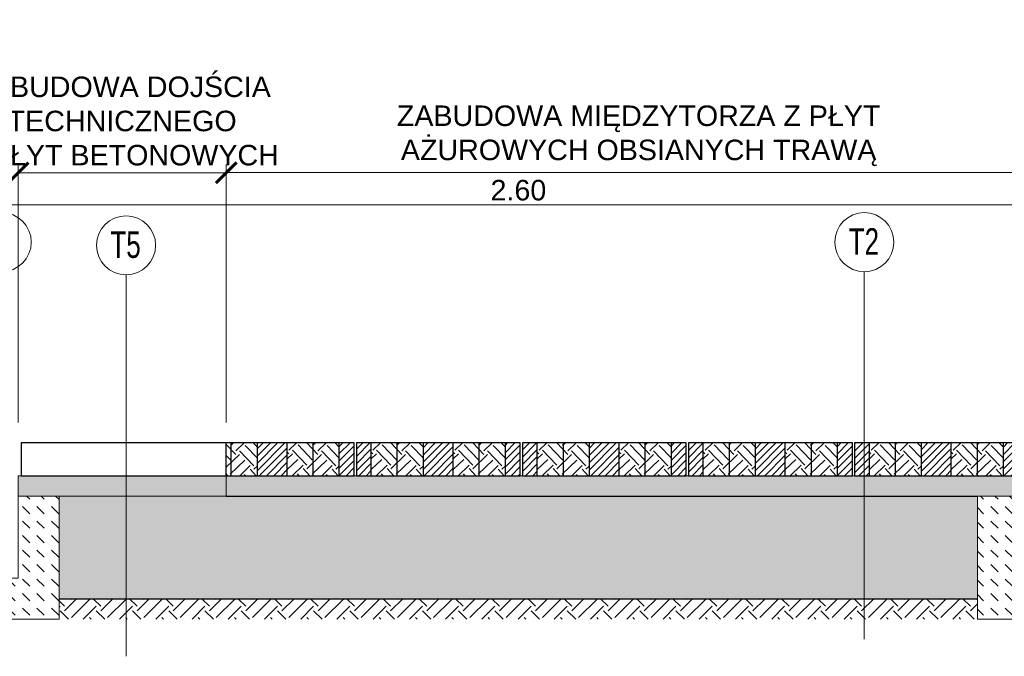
# Model space of a CAD drawing. Header units: feet. Extents: x 210.7 to 255.4, y -209.3 to -191.9.
# Tile 10 of 25: x 214 to 216.4, y -200.6 to -199. Entities that reach past the tile are written whole.
import ezdxf

# ---------------------------------------------------------------- set-up
doc = ezdxf.new("R2010")
doc.units = ezdxf.units.FT
doc.header["$MEASUREMENT"] = 0
doc.header["$PDMODE"] = 34
for name, color, linetype, lineweight in [('Beton', 8, 'Continuous', 15), ('Geowłóknina', 160, 'Continuous', 30), ('miesz_niezw_', 44, 'Continuous', 15), ('Mieszanka_niezw_0_315', 44, 'Continuous', 15), ('Opis', 7, 'Continuous', 15), ('Opis (wydruk czarny)', 7, 'Continuous', 15), ('Piasek', 54, 'Continuous', 15), ('Podsypka cementowo-piaskowa', 251, 'Continuous', 15), ('Podłoże gruntowe', 7, 'Continuous', 13), ('Wymiar', 7, 'Continuous', 15)]:
    doc.layers.add(name, color=color, linetype=linetype, lineweight=lineweight)
doc.layers.add('beton obram', color=7, linetype='Continuous')
doc.layers.add('kostka grafitowa', color=7, linetype='Continuous', lineweight=30, true_color=0x404040)
doc.styles.add('Opis_1_25', font='arial.ttf', dxfattribs={"height": 0.05})
doc.styles.add('Romans', font='romans.shx', dxfattribs={"width": 0.7})
doc.dimstyles.new('1_25_DK$0', dxfattribs={"dimtxt": 0.05, "dimasz": 0.05, "dimexe": 0.02, "dimexo": 0.05, "dimgap": 0.01, "dimtad": 1, "dimdec": 3, "dimzin": 3, "dimdsep": 46, "dimtxsty": 'Opis_1_25', "dimblk": 'ARCHTICK', "dimcen": 0.05, "dimclrd": 256, "dimclre": 256, "dimazin": 3, "dimtfac": 1, "dimtdec": 3, "dimtofl": 0, "dimtmove": 0, "dimatfit": 3, "dimldrblk": 'ARCHTICK', "dimfxl": 1, "dimfrac": 2, "dimtolj": 1, "dimtzin": 3, "dimlwd": -1, "dimlwe": -1, "dimarcsym": 0})
pattern_1 = [(37.5, (0, 0), (-0.0003149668, 0.00963411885), [0, -0.0076, 0, -0.0085, 0, -0.008125]), (7.5, (0, 0), (0.0088488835, 0.0141107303), [0, -0.0041, 0, -0.00685, 0, -0.002625]), (327.5, (-0.00615, 0), (0.0155707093, 2.829527e-05), [0, -0.0025, 0, -0.009, 0, -0.01175]), (317.5, (-0.00615, 0), (0.015030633, 0.0043883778), [0, -0.00125, 0, -0.0059, 0, -0.00675])]
pattern_2 = [(45, (-63.996174, -1.38648), (-0.00883883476, 0.00883883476), [])]

# ---------------------------------------------------------------- blocks, each defined once
blk = doc.blocks.new('_ArchTick')
at = {"color": 0, "linetype": 'ByBlock', "lineweight": 0, "const_width": 0.15}
blk.add_lwpolyline([(-0.5, -0.5), (0.5, 0.5)], dxfattribs=at)
blk = doc.blocks.new('*D12')
at = {"layer": 'DEFPOINTS', "color": 0, "lineweight": 70, "transparency": 16777216}
for p in [(216.5262, -199.4069), (214.5137, -199.9609), (216.5262, -200.0709)]:
    blk.add_point(p, dxfattribs=at)
at = {"layer": 'Wymiar', "transparency": 16777216}
for p, q in [((214.5137, -199.9109), (214.5137, -199.3869)), ((216.5262, -200.0209), (216.5262, -199.3869)), ((214.5137, -199.4069), (216.5262, -199.4069))]:
    blk.add_line(p, q, dxfattribs=at)
at = {"layer": 'Wymiar', "transparency": 16777216, "xscale": 0.05, "yscale": 0.05, "zscale": 0.05, "rotation": 180}
blk.add_blockref('_ArchTick', (214.5137, -199.4069), dxfattribs=at)
at = {"layer": 'Wymiar', "transparency": 16777216, "xscale": 0.05, "yscale": 0.05, "zscale": 0.05}
blk.add_blockref('_ArchTick', (216.5262, -199.4069), dxfattribs=at)
at = {"layer": 'Wymiar', "color": 0, "transparency": 16777216, "insert": (215.5199, -199.3171), "char_height": 0.05, "attachment_point": 5, "style": 'Opis_1_25'}
blk.add_mtext('\\A1;{\\fArial|b0|i0|c238|p34;ZABUDOWA MIĘDZYTORZA Z PŁYT \\PAŻUROWYCH OBSIANYCH TRAWĄ}', dxfattribs=at)
blk = doc.blocks.new('PŁYTY_AŻUR')
at = {"layer": 'kostka grafitowa'}
h = blk.add_hatch(dxfattribs=at)
h.set_pattern_fill('ANSI31', color=256, scale=0.1)
h.paths.add_polyline_path([(278.4589, -198.6794), (278.4224, -198.6794), (278.4224, -198.7594), (278.4589, -198.7594)])
h = blk.add_hatch(dxfattribs=at)
h.set_pattern_fill('ANSI31', color=256, scale=0.1)
h.paths.add_polyline_path([(278.6589, -198.6794), (278.5859, -198.6794), (278.5859, -198.7594), (278.6589, -198.7594)])
h = blk.add_hatch(dxfattribs=at)
h.set_pattern_fill('ANSI31', color=256, scale=0.1)
h.paths.add_polyline_path([(278.8224, -198.6794), (278.7859, -198.6794), (278.7859, -198.7594), (278.8224, -198.7594)])
for p, q in [((278.5859, -198.7594), (278.5859, -198.6794)), ((278.6589, -198.7594), (278.6589, -198.6794)), ((278.7859, -198.7594), (278.7859, -198.6794))]:
    blk.add_line(p, q, dxfattribs=at)
blk.add_lwpolyline([(278.4224, -198.7594), (278.8224, -198.7594), (278.8224, -198.6794), (278.4224, -198.6794)], close=True, dxfattribs=at)
for points in [[(278.4589, -198.7594), (278.4589, -198.6794)], [(278.5224, -198.7594), (278.5224, -198.6794)], [(278.7224, -198.7594), (278.7224, -198.6794)]]:
    blk.add_lwpolyline(points, dxfattribs=at)
blk = doc.blocks.new('*D58')
at = {"layer": 'DEFPOINTS', "color": 0, "lineweight": 70, "transparency": 16777216}
for p in [(214.5137, -199.4071), (214.0062, -200.0659), (214.5137, -200.0659)]:
    blk.add_point(p, dxfattribs=at)
at = {"layer": 'Wymiar', "transparency": 16777216}
for p, q in [((214.0062, -200.0159), (214.0062, -199.3871)), ((214.5137, -200.0159), (214.5137, -199.3871)), ((214.0062, -199.4071), (214.5137, -199.4071))]:
    blk.add_line(p, q, dxfattribs=at)
at = {"layer": 'Wymiar', "transparency": 16777216, "xscale": 0.05, "yscale": 0.05, "zscale": 0.05, "rotation": 180}
blk.add_blockref('_ArchTick', (214.0062, -199.4071), dxfattribs=at)
at = {"layer": 'Wymiar', "transparency": 16777216, "xscale": 0.05, "yscale": 0.05, "zscale": 0.05}
blk.add_blockref('_ArchTick', (214.5137, -199.4071), dxfattribs=at)
at = {"layer": 'Wymiar', "color": 0, "transparency": 16777216, "insert": (214.2599, -199.2812), "char_height": 0.05, "attachment_point": 5, "style": 'Opis_1_25'}
blk.add_mtext('\\A1;{\\fArial|b0|i0|c238|p34;ZABUDOWA DOJŚCIA \\PTECHNICZNEGO \\PZ PŁYT BETONOWYCH}', dxfattribs=at)
blk = doc.blocks.new('*D56')
at = {"layer": 'DEFPOINTS', "color": 0, "lineweight": 70, "transparency": 16777216}
for p in [(216.5262, -199.4854), (213.9271, -200.0659), (216.5262, -200.0659)]:
    blk.add_point(p, dxfattribs=at)
at = {"layer": 'Wymiar', "transparency": 16777216}
for p, q in [((213.9271, -200.0159), (213.9271, -199.4654)), ((213.9271, -199.4854), (216.5262, -199.4854)), ((216.5262, -200.0159), (216.5262, -199.4654))]:
    blk.add_line(p, q, dxfattribs=at)
at = {"layer": 'Wymiar', "transparency": 16777216, "xscale": 0.05, "yscale": 0.05, "zscale": 0.05, "rotation": 180}
blk.add_blockref('_ArchTick', (213.9271, -199.4854), dxfattribs=at)
at = {"layer": 'Wymiar', "transparency": 16777216, "xscale": 0.05, "yscale": 0.05, "zscale": 0.05}
blk.add_blockref('_ArchTick', (216.5262, -199.4854), dxfattribs=at)
at = {"layer": 'Wymiar', "color": 0, "transparency": 16777216, "insert": (215.2266, -199.4499), "char_height": 0.05, "attachment_point": 5, "style": 'Opis_1_25'}
blk.add_mtext('\\A1;2.60', dxfattribs=at)

msp = doc.modelspace()

# ---------------------------------------------------------------- hatches: boundary and pattern name
at = {"ltscale": 5}
h = msp.add_hatch(dxfattribs=at)
h.set_pattern_fill('EARTH', color=3, scale=0.2, angle=43.8542)
h.set_pattern_definition([(43.854237, (-1.415, 0), (0.001413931, 0.07069654), [0.05, -0.05]), (43.854237, (-1.42799, 0.01352), (0.001413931, 0.07069654), [0.05, -0.05]), (43.854237, (-1.44098, 0.02704), (0.001413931, 0.07069654), [0.05, -0.05]), (133.854237, (-1.440804, 0.03588), (-0.07069654, 0.001413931), [0.05, -0.05]), (133.854237, (-1.427284, 0.04887), (-0.07069654, 0.001413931), [0.05, -0.05]), (133.854237, (-1.413763, 0.06186), (-0.07069654, 0.001413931), [0.05, -0.05])])
h.paths.add_polyline_path([(214.5137, -200.0659), (214.5897, -200.0659), (214.5897, -200.1459), (214.5137, -200.1459)])
h = msp.add_hatch(dxfattribs=at)
h.set_pattern_fill('EARTH', color=3, scale=0.2, angle=43.8542)
h.set_pattern_definition([(43.854237, (-1.215, 0), (0.001413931, 0.07069654), [0.05, -0.05]), (43.854237, (-1.22799, 0.01352), (0.001413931, 0.07069654), [0.05, -0.05]), (43.854237, (-1.24098, 0.02704), (0.001413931, 0.07069654), [0.05, -0.05]), (133.854237, (-1.240804, 0.03588), (-0.07069654, 0.001413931), [0.05, -0.05]), (133.854237, (-1.227284, 0.04887), (-0.07069654, 0.001413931), [0.05, -0.05]), (133.854237, (-1.213763, 0.06186), (-0.07069654, 0.001413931), [0.05, -0.05])])
h.paths.add_polyline_path([(214.6627, -200.0659), (214.7897, -200.0659), (214.7897, -200.1459), (214.6627, -200.1459)])
h = msp.add_hatch(dxfattribs=at)
h.set_pattern_fill('EARTH', color=3, scale=0.2, angle=43.8542)
h.set_pattern_definition([(43.854237, (-1.01, 0), (0.001413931, 0.07069654), [0.05, -0.05]), (43.854237, (-1.02299, 0.01352), (0.001413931, 0.07069654), [0.05, -0.05]), (43.854237, (-1.03598, 0.02704), (0.001413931, 0.07069654), [0.05, -0.05]), (133.854237, (-1.035804, 0.03588), (-0.07069654, 0.001413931), [0.05, -0.05]), (133.854237, (-1.022284, 0.04887), (-0.07069654, 0.001413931), [0.05, -0.05]), (133.854237, (-1.008763, 0.06186), (-0.07069654, 0.001413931), [0.05, -0.05])])
h.paths.add_polyline_path([(214.8677, -200.0659), (214.9947, -200.0659), (214.9947, -200.1459), (214.8677, -200.1459)])
h = msp.add_hatch(dxfattribs=at)
h.set_pattern_fill('EARTH', color=3, scale=0.2, angle=43.8542)
h.set_pattern_definition([(43.854237, (-0.81, 0), (0.001413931, 0.07069654), [0.05, -0.05]), (43.854237, (-0.82299, 0.01352), (0.001413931, 0.07069654), [0.05, -0.05]), (43.854237, (-0.83598, 0.02704), (0.001413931, 0.07069654), [0.05, -0.05]), (133.854237, (-0.835804, 0.03588), (-0.07069654, 0.001413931), [0.05, -0.05]), (133.854237, (-0.822284, 0.04887), (-0.07069654, 0.001413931), [0.05, -0.05]), (133.854237, (-0.808763, 0.06186), (-0.07069654, 0.001413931), [0.05, -0.05])])
h.paths.add_polyline_path([(215.0677, -200.0659), (215.1947, -200.0659), (215.1947, -200.1459), (215.0677, -200.1459)])
h = msp.add_hatch(dxfattribs=at)
h.set_pattern_fill('EARTH', color=3, scale=0.2, angle=43.8542)
h.set_pattern_definition([(43.854237, (-0.605, 0), (0.001413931, 0.07069654), [0.05, -0.05]), (43.854237, (-0.61799, 0.01352), (0.001413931, 0.07069654), [0.05, -0.05]), (43.854237, (-0.63098, 0.02704), (0.001413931, 0.07069654), [0.05, -0.05]), (133.854237, (-0.630804, 0.03588), (-0.07069654, 0.001413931), [0.05, -0.05]), (133.854237, (-0.617284, 0.04887), (-0.07069654, 0.001413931), [0.05, -0.05]), (133.854237, (-0.603763, 0.06186), (-0.07069654, 0.001413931), [0.05, -0.05])])
h.paths.add_polyline_path([(215.2727, -200.0659), (215.3997, -200.0659), (215.3997, -200.1459), (215.2727, -200.1459)])
h = msp.add_hatch(dxfattribs=at)
h.set_pattern_fill('EARTH', color=3, scale=0.2, angle=43.8542)
h.set_pattern_definition([(43.854237, (-0.405, 0), (0.001413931, 0.07069654), [0.05, -0.05]), (43.854237, (-0.41799, 0.01352), (0.001413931, 0.07069654), [0.05, -0.05]), (43.854237, (-0.43098, 0.02704), (0.001413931, 0.07069654), [0.05, -0.05]), (133.854237, (-0.430804, 0.03588), (-0.07069654, 0.001413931), [0.05, -0.05]), (133.854237, (-0.417284, 0.04887), (-0.07069654, 0.001413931), [0.05, -0.05]), (133.854237, (-0.403763, 0.06186), (-0.07069654, 0.001413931), [0.05, -0.05])])
h.paths.add_polyline_path([(215.4727, -200.0659), (215.5997, -200.0659), (215.5997, -200.1459), (215.4727, -200.1459)])
h = msp.add_hatch(dxfattribs=at)
h.set_pattern_fill('EARTH', color=3, scale=0.2, angle=43.8542)
h.set_pattern_definition([(43.854237, (-0.2, 0), (0.001413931, 0.07069654), [0.05, -0.05]), (43.854237, (-0.21299, 0.01352), (0.001413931, 0.07069654), [0.05, -0.05]), (43.854237, (-0.22598, 0.02704), (0.001413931, 0.07069654), [0.05, -0.05]), (133.854237, (-0.225804, 0.03588), (-0.07069654, 0.001413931), [0.05, -0.05]), (133.854237, (-0.212284, 0.04887), (-0.07069654, 0.001413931), [0.05, -0.05]), (133.854237, (-0.198763, 0.06186), (-0.07069654, 0.001413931), [0.05, -0.05])])
h.paths.add_polyline_path([(215.6777, -200.0659), (215.8047, -200.0659), (215.8047, -200.1459), (215.6777, -200.1459)])
h = msp.add_hatch(dxfattribs=at)
h.set_pattern_fill('EARTH', color=3, scale=0.2, angle=43.85424)
h.paths.add_polyline_path([(215.8777, -200.0659), (216.0047, -200.0659), (216.0047, -200.1459), (215.8777, -200.1459)])
h = msp.add_hatch(dxfattribs=at)
h.set_pattern_fill('EARTH', color=3, scale=0.2, angle=43.8542)
h.set_pattern_definition([(43.854237, (0.205, 0), (0.001413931, 0.07069654), [0.05, -0.05]), (43.854237, (0.19201, 0.01352), (0.001413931, 0.07069654), [0.05, -0.05]), (43.854237, (0.17902, 0.02704), (0.001413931, 0.07069654), [0.05, -0.05]), (133.854237, (0.179196, 0.03588), (-0.07069654, 0.001413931), [0.05, -0.05]), (133.854237, (0.192716, 0.04887), (-0.07069654, 0.001413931), [0.05, -0.05]), (133.854237, (0.206237, 0.06186), (-0.07069654, 0.001413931), [0.05, -0.05])])
h.paths.add_polyline_path([(216.0827, -200.0659), (216.2097, -200.0659), (216.2097, -200.1459), (216.0827, -200.1459)])
h = msp.add_hatch(dxfattribs=at)
h.set_pattern_fill('EARTH', color=3, scale=0.2, angle=43.8542)
h.set_pattern_definition([(43.854237, (0.405, 0), (0.001413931, 0.07069654), [0.05, -0.05]), (43.854237, (0.39201, 0.01352), (0.001413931, 0.07069654), [0.05, -0.05]), (43.854237, (0.37902, 0.02704), (0.001413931, 0.07069654), [0.05, -0.05]), (133.854237, (0.379196, 0.03588), (-0.07069654, 0.001413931), [0.05, -0.05]), (133.854237, (0.392716, 0.04887), (-0.07069654, 0.001413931), [0.05, -0.05]), (133.854237, (0.406237, 0.06186), (-0.07069654, 0.001413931), [0.05, -0.05])])
h.paths.add_polyline_path([(216.2827, -200.0659), (216.4097, -200.0659), (216.4097, -200.1459), (216.2827, -200.1459)])
at = {"layer": 'kostka grafitowa'}
h = msp.add_hatch(dxfattribs=at)
h.set_pattern_fill('ANSI31', color=256, scale=0.1)
h.set_pattern_definition(pattern_2)
h.paths.add_polyline_path([(214.6627, -200.0659), (214.5897, -200.0659), (214.5897, -200.1459), (214.6627, -200.1459)])
h = msp.add_hatch(dxfattribs=at)
h.set_pattern_fill('ANSI31', color=256, scale=0.1)
h.set_pattern_definition(pattern_2)
h.paths.add_polyline_path([(214.8262, -200.0659), (214.7897, -200.0659), (214.7897, -200.1459), (214.8262, -200.1459)])
at = {"layer": 'miesz_niezw_'}
h = msp.add_hatch(dxfattribs=at)
h.set_pattern_fill('AR-CONC', color=256, scale=0.01, style=0)
h.set_pattern_definition([(50, (-62.986174, -1.38648), (0.071726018, -0.006275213), [0.0075, -0.0825]), (355, (-62.986174, -1.38648), (-0.013875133, 0.075219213), [0.006, -0.066]), (100.451444, (-62.9802, -1.387), (0.057850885, 0.068943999), [0.006374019, -0.070114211]), (46.1842, (-62.98617, -1.36648), (0.106724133, -0.016551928), [0.01125, -0.12375]), (96.635635, (-62.97728, -1.36786), (0.093466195, 0.09741186), [0.009561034, -0.105171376]), (351.184164, (-62.98617, -1.36648), (0.093466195, 0.09741186), [0.009, -0.099]), (21, (-62.976174, -1.37148), (0.059690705, -0.040261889), [0.0075, -0.0825]), (326, (-62.976174, -1.37148), (0.024331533, 0.072515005), [0.006, -0.066]), (71.451445, (-62.9712, -1.374835), (0.084022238, 0.032253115), [0.006374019, -0.070114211]), (37.5, (-62.986174, -1.38648), (0.0012159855, 0.0332893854), [0, -0.0652, 0, -0.067, 0, -0.06625]), (7.5, (-62.986174, -1.38648), (0.0263069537, 0.0394411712), [0, -0.0382, 0, -0.0637, 0, -0.02525]), (327.5, (-63.008474, -1.38648), (0.0533822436, -0.0022554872), [0, -0.025, 0, -0.078, 0, -0.1035]), (317.5, (-63.018474, -1.38648), (0.058318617, 0.010010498), [0, -0.0325, 0, -0.0518, 0, -0.0735])])
h.paths.add_polyline_path([(216.3462, -200.1959), (214.1062, -200.1959), (214.1062, -200.2659), (214.1062, -200.2659), (214.1062, -200.4459), (216.3462, -200.4459), (216.3462, -200.2659), (216.3462, -200.2659)])
at = {"layer": 'Opis'}
h = msp.add_hatch(dxfattribs=at)
h.set_pattern_fill('DASH', color=256, scale=0.2, angle=135)
h.set_pattern_definition([(135, (-88.183125, -3.132863), (-0.035355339, 3e-18), [0.025, -0.025])])
h.paths.add_polyline_path([(213.9262, -200.4959), (214.1062, -200.4959), (214.1062, -200.1959), (214.0062, -200.1959), (214.0062, -200.3959), (213.9262, -200.3959)])
h = msp.add_hatch(dxfattribs=at)
h.set_pattern_fill('DASH', color=256, scale=0.2, angle=135)
h.set_pattern_definition([(135, (-78.18403, -3.132863), (-0.035355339, 3e-18), [0.025, -0.025])])
h.paths.add_polyline_path([(216.5262, -200.4959), (216.3462, -200.4959), (216.3462, -200.1959), (216.4462, -200.1959), (216.4462, -200.3959), (216.5262, -200.3959)])
at = {"layer": 'Piasek', "lineweight": 5}
h = msp.add_hatch(dxfattribs=at)
h.set_pattern_fill('AR-SAND', color=256, scale=0.005, style=0)
h.set_pattern_definition(pattern_1)
h.paths.add_polyline_path([(216.3462, -200.1959), (216.4462, -200.1959), (216.4462, -200.1459), (214.5137, -200.1459), (214.5137, -200.1959), (216.3462, -200.1959)])
at = {"layer": 'Podsypka cementowo-piaskowa', "lineweight": 5}
h = msp.add_hatch(dxfattribs=at)
h.set_pattern_fill('AR-SAND', color=256, scale=0.005, style=0)
h.set_pattern_definition(pattern_1)
h.paths.add_polyline_path([(214.1062, -200.1959), (214.1062, -200.1959), (214.5137, -200.1959), (214.5137, -200.1459), (214.0062, -200.1459), (214.0062, -200.1959)])
at = {"layer": 'Podłoże gruntowe'}
h = msp.add_hatch(dxfattribs=at)
h.set_pattern_fill('EARTH', color=256, scale=0.25, angle=45, style=0)
h.set_pattern_definition([(45, (-35.191054, -57.23105), (7e-18, 0.088388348), [0.0625, -0.0625]), (45, (-35.207626, -57.21448), (7e-18, 0.088388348), [0.0625, -0.0625]), (45, (-35.2242, -57.19791), (7e-18, 0.088388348), [0.0625, -0.0625]), (135, (-35.2242, -57.18686), (-0.088388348, 1e-17), [0.0625, -0.0625]), (135, (-35.207626, -57.170286), (-0.088388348, 1e-17), [0.0625, -0.0625]), (135, (-35.191054, -57.15371), (-0.088388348, 1e-17), [0.0625, -0.0625])])
h.paths.add_polyline_path([(214.1062, -200.4459), (214.1062, -200.4959), (216.3462, -200.4959), (216.3462, -200.4459)])

# ---------------------------------------------------------------- linework, layer by layer
at = {"layer": 'beton obram'}
msp.add_lwpolyline([(214.0137, -200.0659), (214.0137, -200.1459), (214.5137, -200.1459), (214.5137, -200.0659)], close=True, dxfattribs=at)
at = {"layer": 'Geowłóknina', "ltscale": 5}
for points in [[(214.5137, -200.1959), (216.3462, -200.1959)], [(214.1062, -200.4459), (216.3462, -200.4459)]]:
    msp.add_lwpolyline(points, dxfattribs=at)
at = {"layer": 'kostka grafitowa'}
for p, q in [((214.5897, -200.1459), (214.5897, -200.0659)), ((214.6627, -200.1459), (214.6627, -200.0659)), ((214.7897, -200.1459), (214.7897, -200.0659))]:
    msp.add_line(p, q, dxfattribs=at)
for points in [[(214.5137, -200.1459), (214.8262, -200.1459), (214.8262, -200.0659), (214.5137, -200.0659)], [(214.5262, -200.1459), (214.5262, -200.0659)], [(214.7262, -200.1459), (214.7262, -200.0659)]]:
    msp.add_lwpolyline(points, dxfattribs=at)
at = {"layer": 'miesz_niezw_'}
for p, q in [((214.1062, -200.1959), (214.5137, -200.1959)), ((214.1062, -200.4459), (216.3462, -200.4459))]:
    msp.add_line(p, q, dxfattribs=at)
at = {"layer": 'Mieszanka_niezw_0_315', "ltscale": 10}
for points in [[(216.4462, -200.1659), (216.4462, -200.1459), (214.0062, -200.1459), (214.0062, -200.1959)], [(214.1062, -200.1959), (214.5137, -200.1959)]]:
    msp.add_lwpolyline(points, dxfattribs=at)
at = {"layer": 'Opis'}
for points in [[(213.9262, -200.4959), (214.1062, -200.4959), (214.1062, -200.1959), (214.0062, -200.1959), (214.0062, -200.3959), (213.9262, -200.3959)], [(216.5262, -200.4959), (216.3462, -200.4959), (216.3462, -200.1959), (216.4462, -200.1959), (216.4462, -200.3959), (216.5262, -200.3959)]]:
    msp.add_lwpolyline(points, close=True, dxfattribs=at)
at = {"layer": 'Opis (wydruk czarny)'}
for points in [[(216.0704, -200.545), (216.0704, -199.6484)], [(214.2695, -200.5864), (214.2695, -199.656)]]:
    msp.add_lwpolyline(points, dxfattribs=at)
for centre in [(213.9662, -199.5764), (216.0704, -199.5764), (214.2695, -199.584)]:
    msp.add_circle(centre, 0.072, dxfattribs=at)
at = {"layer": 'Podsypka cementowo-piaskowa', "lineweight": 5}
msp.add_lwpolyline([(214.5137, -200.1459), (214.5137, -200.1959)], dxfattribs=at)

# ---------------------------------------------------------------- block references
at = {"layer": 'Beton', "color": 3, "lineweight": 50}
for p in [(-63.5912, -1.3865), (-63.1862, -1.3865), (-62.7812, -1.3865), (-62.3762, -1.3865)]:
    msp.add_blockref('PŁYTY_AŻUR', p, dxfattribs=at)

# ---------------------------------------------------------------- texts
at = {"layer": 'Opis (wydruk czarny)', "char_height": 0.0648, "width": 0.140758, "attachment_point": 1, "style": 'Romans'}
for s, insert in [('\\pi0.03542;{\\fArial|b0|i0|c238|p34;T5}', (214.1958, -199.55)), ('\\pi0.03582;{\\fArial|b0|i0|c238|p34;T2}', (215.9967, -199.5424))]:
    msp.add_mtext(s, dxfattribs=dict(at, insert=insert))

# ---------------------------------------------------------------- dimensions: what is measured, and where the dimension line sits
at = {"layer": 'Wymiar'}
for base, p1, p2, text, picture, middle in [((214.5137, -199.4071), (214.0062, -200.0659), (214.5137, -200.0659), '{\\fArial|b0|i0|c238|p34;ZABUDOWA DOJŚCIA \\PTECHNICZNEGO \\PZ PŁYT BETONOWYCH}', '*D58', (214.2599, -199.4071)), ((216.5262, -199.4069), (214.5137, -199.9609), (216.5262, -200.0709), '{\\fArial|b0|i0|c238|p34;ZABUDOWA MIĘDZYTORZA Z PŁYT \\PAŻUROWYCH OBSIANYCH TRAWĄ}', '*D12', (215.5199, -199.4069))]:
    dim = msp.add_linear_dim(base=base, p1=p1, p2=p2, angle=180, text=text, dimstyle='1_25_DK$0', override={"dimdec": 2}, dxfattribs=at)
    dim.commit()
    dim.dimension.update_dxf_attribs({"geometry": picture, "text_midpoint": middle, "dimtype": 160})
dim = msp.add_aligned_dim(p1=(213.9271, -200.0659), p2=(216.5262, -200.0659), distance=0.5805, dimstyle='1_25_DK$0', override={"dimdec": 2}, dxfattribs=at)
dim.commit()
dim.dimension.update_dxf_attribs({"geometry": '*D56', "text_midpoint": (215.2266, -199.4499)})

doc.saveas('drawing.dxf')
